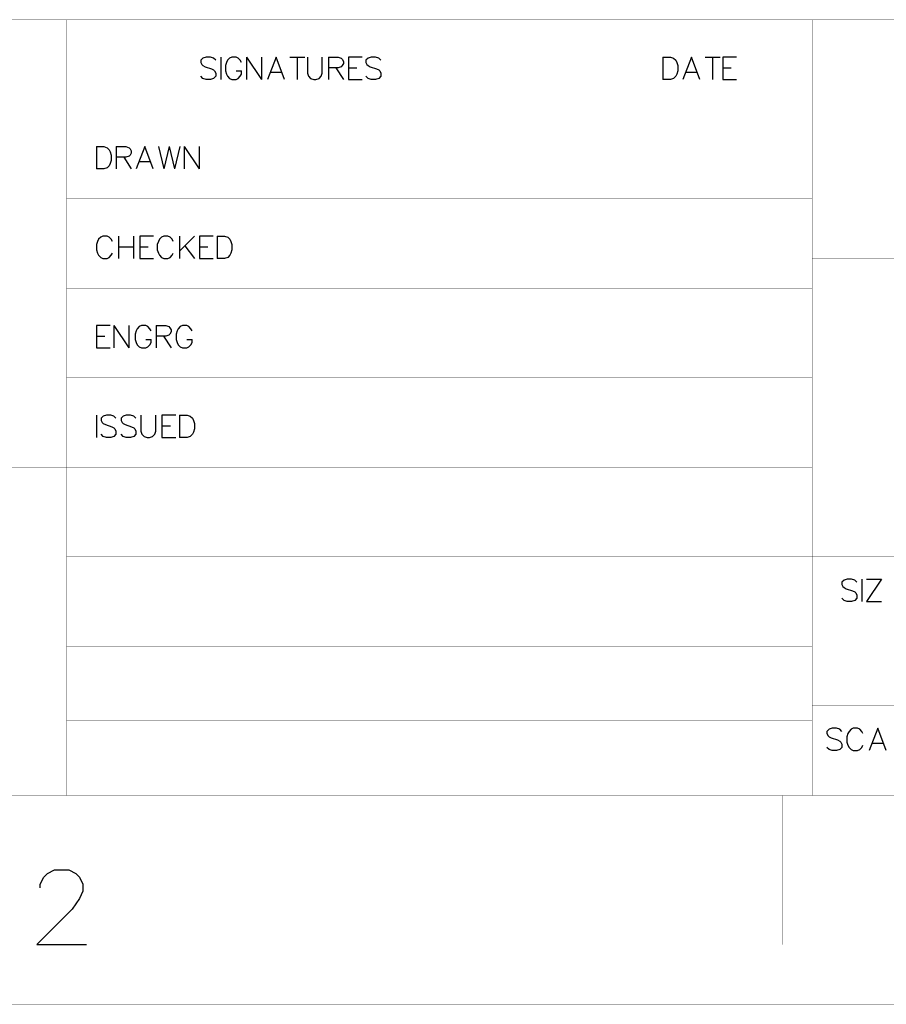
# Model space of a CAD drawing. Header units: millimetres. Extents: x 0 to 559, y 0 to 433.
# Tile 42 of 65: x 352 to 426, y 1 to 85. Entities that reach past the tile are written whole.
import ezdxf

# ---------------------------------------------------------------- set-up
doc = ezdxf.new("R2010")
doc.units = ezdxf.units.MM
doc.layers.add('KeepOutLayer', color=6, linetype='Continuous')

msp = doc.modelspace()

# ---------------------------------------------------------------- linework, layer by layer
at = {"layer": 'KeepOutLayer'}
for p, q in [((367.694, 81.519), (367.512, 81.337)), ((367.694, 81.519), (367.512, 81.337)), ((367.512, 81.337), (367.512, 81.156)), ((367.512, 81.337), (367.512, 81.156)), ((367.966, 81.61), (367.694, 81.519)), ((367.966, 81.61), (367.694, 81.519)), ((368.329, 81.61), (367.966, 81.61)), ((368.329, 81.61), (367.966, 81.61)), ((368.601, 81.519), (368.329, 81.61)), ((368.601, 81.519), (368.329, 81.61)), ((368.782, 81.337), (368.601, 81.519)), ((368.782, 81.337), (368.601, 81.519)), ((369.208, 81.61), (369.208, 79.705)), ((369.208, 81.61), (369.208, 79.705)), ((369.789, 81.337), (369.698, 81.156)), ((369.789, 81.337), (369.698, 81.156)), ((369.97, 81.519), (369.789, 81.337)), ((369.97, 81.519), (369.789, 81.337)), ((370.152, 81.61), (369.97, 81.519)), ((370.152, 81.61), (369.97, 81.519)), ((370.514, 81.61), (370.152, 81.61)), ((370.514, 81.61), (370.152, 81.61)), ((370.696, 81.519), (370.514, 81.61)), ((370.696, 81.519), (370.514, 81.61)), ((370.877, 81.337), (370.696, 81.519)), ((370.877, 81.337), (370.696, 81.519)), ((370.968, 81.156), (370.877, 81.337)), ((370.968, 81.156), (370.877, 81.337)), ((371.403, 81.61), (371.403, 79.705)), ((371.403, 81.61), (372.673, 79.705)), ((371.403, 81.61), (371.403, 79.705)), ((371.403, 81.61), (372.673, 79.705)), ((372.673, 81.61), (372.673, 79.705)), ((372.673, 81.61), (372.673, 79.705)), ((373.924, 81.61), (373.199, 79.705)), ((373.924, 81.61), (373.199, 79.705)), ((374.65, 79.705), (373.924, 81.61)), ((374.65, 79.705), (373.924, 81.61)), ((375.094, 81.61), (376.364, 81.61)), ((375.094, 81.61), (376.364, 81.61)), ((375.729, 81.61), (375.729, 79.705)), ((375.729, 81.61), (375.729, 79.705)), ((376.591, 81.61), (376.591, 80.249)), ((376.591, 81.61), (376.591, 80.249)), ((377.861, 80.249), (377.861, 81.61)), ((377.861, 80.249), (377.861, 81.61)), ((378.387, 81.61), (378.387, 79.705)), ((378.387, 81.61), (379.203, 81.61)), ((378.387, 81.61), (378.387, 79.705)), ((378.387, 81.61), (379.203, 81.61)), ((379.203, 81.61), (379.475, 81.519)), ((379.203, 81.61), (379.475, 81.519)), ((379.475, 81.519), (379.566, 81.428)), ((379.475, 81.519), (379.566, 81.428)), ((379.566, 81.428), (379.656, 81.247)), ((379.566, 81.428), (379.656, 81.247)), ((381.262, 81.61), (380.083, 81.61)), ((380.083, 81.61), (380.083, 79.705)), ((381.262, 81.61), (380.083, 81.61)), ((380.083, 81.61), (380.083, 79.705)), ((381.761, 81.519), (381.579, 81.337)), ((381.761, 81.519), (381.579, 81.337)), ((381.579, 81.337), (381.579, 81.156)), ((381.579, 81.337), (381.579, 81.156)), ((382.033, 81.61), (381.761, 81.519)), ((382.033, 81.61), (381.761, 81.519)), ((382.395, 81.61), (382.033, 81.61)), ((382.395, 81.61), (382.033, 81.61)), ((382.667, 81.519), (382.395, 81.61)), ((382.667, 81.519), (382.395, 81.61)), ((382.849, 81.337), (382.667, 81.519)), ((382.849, 81.337), (382.667, 81.519)), ((406.882, 81.61), (406.882, 79.705)), ((406.882, 81.61), (407.517, 81.61)), ((406.882, 81.61), (406.882, 79.705)), ((406.882, 81.61), (407.517, 81.61)), ((407.517, 81.61), (407.789, 81.519)), ((407.517, 81.61), (407.789, 81.519)), ((407.789, 81.519), (407.971, 81.337)), ((407.789, 81.519), (407.971, 81.337)), ((407.971, 81.337), (408.061, 81.156)), ((407.971, 81.337), (408.061, 81.156)), ((409.304, 81.61), (408.578, 79.705)), ((409.304, 81.61), (408.578, 79.705)), ((410.029, 79.705), (409.304, 81.61)), ((410.029, 79.705), (409.304, 81.61)), ((410.474, 81.61), (411.744, 81.61)), ((410.474, 81.61), (411.744, 81.61)), ((411.109, 81.61), (411.109, 79.705)), ((411.109, 81.61), (411.109, 79.705)), ((413.149, 81.61), (411.97, 81.61)), ((411.97, 81.61), (411.97, 79.705)), ((413.149, 81.61), (411.97, 81.61)), ((411.97, 81.61), (411.97, 79.705)), ((367.512, 81.156), (367.603, 80.975)), ((367.512, 81.156), (367.603, 80.975)), ((367.603, 80.975), (367.694, 80.884)), ((367.603, 80.975), (367.694, 80.884)), ((367.694, 80.884), (367.875, 80.793)), ((367.694, 80.884), (367.875, 80.793)), ((367.875, 80.793), (368.419, 80.612)), ((367.875, 80.793), (368.419, 80.612)), ((368.419, 80.612), (368.601, 80.521)), ((368.419, 80.612), (368.601, 80.521)), ((368.601, 80.521), (368.691, 80.431)), ((368.601, 80.521), (368.691, 80.431)), ((369.698, 81.156), (369.607, 80.884)), ((369.698, 81.156), (369.607, 80.884)), ((369.607, 80.884), (369.607, 80.431)), ((369.607, 80.884), (369.607, 80.431)), ((379.203, 80.703), (378.387, 80.703)), ((379.203, 80.703), (378.387, 80.703)), ((379.022, 80.703), (379.656, 79.705)), ((379.022, 80.703), (379.656, 79.705)), ((379.475, 80.793), (379.203, 80.703)), ((379.475, 80.793), (379.203, 80.703)), ((379.566, 80.884), (379.475, 80.793)), ((379.566, 80.884), (379.475, 80.793)), ((379.656, 81.065), (379.566, 80.884)), ((379.656, 81.065), (379.566, 80.884)), ((379.656, 81.247), (379.656, 81.065)), ((379.656, 81.247), (379.656, 81.065)), ((380.083, 80.703), (380.808, 80.703)), ((380.083, 80.703), (380.808, 80.703)), ((381.579, 81.156), (381.67, 80.975)), ((381.579, 81.156), (381.67, 80.975)), ((381.67, 80.975), (381.761, 80.884)), ((381.67, 80.975), (381.761, 80.884)), ((381.761, 80.884), (381.942, 80.793)), ((381.761, 80.884), (381.942, 80.793)), ((381.942, 80.793), (382.486, 80.612)), ((381.942, 80.793), (382.486, 80.612)), ((382.486, 80.612), (382.667, 80.521)), ((382.486, 80.612), (382.667, 80.521)), ((382.667, 80.521), (382.758, 80.431)), ((382.667, 80.521), (382.758, 80.431)), ((408.061, 81.156), (408.152, 80.884)), ((408.061, 81.156), (408.152, 80.884)), ((408.152, 80.884), (408.152, 80.431)), ((408.152, 80.884), (408.152, 80.431)), ((411.97, 80.703), (412.696, 80.703)), ((411.97, 80.703), (412.696, 80.703)), ((367.694, 79.796), (367.512, 79.977)), ((367.694, 79.796), (367.512, 79.977)), ((367.966, 79.705), (367.694, 79.796)), ((367.966, 79.705), (367.694, 79.796)), ((368.329, 79.705), (367.966, 79.705)), ((368.329, 79.705), (367.966, 79.705)), ((368.601, 79.796), (368.329, 79.705)), ((368.601, 79.796), (368.329, 79.705)), ((368.782, 79.977), (368.601, 79.796)), ((368.782, 79.977), (368.601, 79.796)), ((368.691, 80.431), (368.782, 80.249)), ((368.691, 80.431), (368.782, 80.249)), ((368.782, 80.249), (368.782, 79.977)), ((368.782, 80.249), (368.782, 79.977)), ((369.607, 80.431), (369.698, 80.158)), ((369.607, 80.431), (369.698, 80.158)), ((369.698, 80.158), (369.789, 79.977)), ((369.698, 80.158), (369.789, 79.977)), ((369.789, 79.977), (369.97, 79.796)), ((369.789, 79.977), (369.97, 79.796)), ((369.97, 79.796), (370.152, 79.705)), ((369.97, 79.796), (370.152, 79.705)), ((370.152, 79.705), (370.514, 79.705)), ((370.152, 79.705), (370.514, 79.705)), ((370.514, 80.431), (370.968, 80.431)), ((370.514, 80.431), (370.968, 80.431)), ((370.514, 79.705), (370.696, 79.796)), ((370.514, 79.705), (370.696, 79.796)), ((370.696, 79.796), (370.877, 79.977)), ((370.696, 79.796), (370.877, 79.977)), ((370.877, 79.977), (370.968, 80.158)), ((370.877, 79.977), (370.968, 80.158)), ((370.968, 80.158), (370.968, 80.431)), ((370.968, 80.158), (370.968, 80.431)), ((373.471, 80.34), (374.378, 80.34)), ((373.471, 80.34), (374.378, 80.34)), ((376.591, 80.249), (376.682, 79.977)), ((376.591, 80.249), (376.682, 79.977)), ((376.682, 79.977), (376.863, 79.796)), ((376.682, 79.977), (376.863, 79.796)), ((376.863, 79.796), (377.135, 79.705)), ((376.863, 79.796), (377.135, 79.705)), ((377.135, 79.705), (377.316, 79.705)), ((377.135, 79.705), (377.316, 79.705)), ((377.316, 79.705), (377.589, 79.796)), ((377.316, 79.705), (377.589, 79.796)), ((377.589, 79.796), (377.77, 79.977)), ((377.589, 79.796), (377.77, 79.977)), ((377.77, 79.977), (377.861, 80.249)), ((377.77, 79.977), (377.861, 80.249)), ((380.083, 79.705), (381.262, 79.705)), ((380.083, 79.705), (381.262, 79.705)), ((381.761, 79.796), (381.579, 79.977)), ((381.761, 79.796), (381.579, 79.977)), ((382.033, 79.705), (381.761, 79.796)), ((382.033, 79.705), (381.761, 79.796)), ((382.395, 79.705), (382.033, 79.705)), ((382.395, 79.705), (382.033, 79.705)), ((382.667, 79.796), (382.395, 79.705)), ((382.667, 79.796), (382.395, 79.705)), ((382.849, 79.977), (382.667, 79.796)), ((382.849, 79.977), (382.667, 79.796)), ((382.758, 80.431), (382.849, 80.249)), ((382.758, 80.431), (382.849, 80.249)), ((382.849, 80.249), (382.849, 79.977)), ((382.849, 80.249), (382.849, 79.977)), ((407.517, 79.705), (406.882, 79.705)), ((407.517, 79.705), (406.882, 79.705)), ((407.789, 79.796), (407.517, 79.705)), ((407.789, 79.796), (407.517, 79.705)), ((407.971, 79.977), (407.789, 79.796)), ((407.971, 79.977), (407.789, 79.796)), ((408.061, 80.158), (407.971, 79.977)), ((408.061, 80.158), (407.971, 79.977)), ((408.152, 80.431), (408.061, 80.158)), ((408.152, 80.431), (408.061, 80.158)), ((408.85, 80.34), (409.757, 80.34)), ((408.85, 80.34), (409.757, 80.34)), ((411.97, 79.705), (413.149, 79.705)), ((411.97, 79.705), (413.149, 79.705)), ((358.622, 73.99), (358.622, 72.085)), ((358.622, 73.99), (359.257, 73.99)), ((358.622, 73.99), (358.622, 72.085)), ((358.622, 73.99), (359.257, 73.99)), ((359.257, 73.99), (359.529, 73.899)), ((359.257, 73.99), (359.529, 73.899)), ((359.529, 73.899), (359.711, 73.717)), ((359.529, 73.899), (359.711, 73.717)), ((360.318, 73.99), (360.318, 72.085)), ((360.318, 73.99), (361.135, 73.99)), ((360.318, 73.99), (360.318, 72.085)), ((360.318, 73.99), (361.135, 73.99)), ((361.135, 73.99), (361.407, 73.899)), ((361.135, 73.99), (361.407, 73.899)), ((361.407, 73.899), (361.497, 73.808)), ((361.407, 73.899), (361.497, 73.808)), ((361.497, 73.808), (361.588, 73.627)), ((361.497, 73.808), (361.588, 73.627)), ((362.74, 73.99), (362.014, 72.085)), ((362.74, 73.99), (362.014, 72.085)), ((363.465, 72.085), (362.74, 73.99)), ((363.465, 72.085), (362.74, 73.99)), ((363.91, 73.99), (364.363, 72.085)), ((363.91, 73.99), (364.363, 72.085)), ((364.817, 73.99), (364.363, 72.085)), ((364.817, 73.99), (364.363, 72.085)), ((364.817, 73.99), (365.27, 72.085)), ((364.817, 73.99), (365.27, 72.085)), ((365.724, 73.99), (365.27, 72.085)), ((365.724, 73.99), (365.27, 72.085)), ((366.105, 73.99), (366.105, 72.085)), ((366.105, 73.99), (367.374, 72.085)), ((366.105, 73.99), (366.105, 72.085)), ((366.105, 73.99), (367.374, 72.085)), ((367.374, 73.99), (367.374, 72.085)), ((367.374, 73.99), (367.374, 72.085)), ((359.711, 73.717), (359.801, 73.536)), ((359.711, 73.717), (359.801, 73.536)), ((359.801, 73.536), (359.892, 73.264)), ((359.801, 73.536), (359.892, 73.264)), ((359.892, 73.264), (359.892, 72.811)), ((359.892, 73.264), (359.892, 72.811)), ((361.135, 73.083), (360.318, 73.083)), ((361.135, 73.083), (360.318, 73.083)), ((360.953, 73.083), (361.588, 72.085)), ((360.953, 73.083), (361.588, 72.085)), ((361.407, 73.173), (361.135, 73.083)), ((361.407, 73.173), (361.135, 73.083)), ((361.497, 73.264), (361.407, 73.173)), ((361.497, 73.264), (361.407, 73.173)), ((361.588, 73.445), (361.497, 73.264)), ((361.588, 73.445), (361.497, 73.264)), ((361.588, 73.627), (361.588, 73.445)), ((361.588, 73.627), (361.588, 73.445)), ((359.529, 72.176), (359.257, 72.085)), ((359.529, 72.176), (359.257, 72.085)), ((359.711, 72.357), (359.529, 72.176)), ((359.711, 72.357), (359.529, 72.176)), ((359.801, 72.538), (359.711, 72.357)), ((359.801, 72.538), (359.711, 72.357)), ((359.892, 72.811), (359.801, 72.538)), ((359.892, 72.811), (359.801, 72.538)), ((362.286, 72.72), (363.193, 72.72)), ((362.286, 72.72), (363.193, 72.72)), ((359.257, 72.085), (358.622, 72.085)), ((359.257, 72.085), (358.622, 72.085)), ((358.985, 66.279), (358.804, 66.097)), ((358.985, 66.279), (358.804, 66.097)), ((359.167, 66.37), (358.985, 66.279)), ((359.167, 66.37), (358.985, 66.279)), ((359.529, 66.37), (359.167, 66.37)), ((359.529, 66.37), (359.167, 66.37)), ((359.711, 66.279), (359.529, 66.37)), ((359.711, 66.279), (359.529, 66.37)), ((359.892, 66.097), (359.711, 66.279)), ((359.892, 66.097), (359.711, 66.279)), ((360.518, 66.37), (360.518, 64.465)), ((360.518, 66.37), (360.518, 64.465)), ((361.788, 66.37), (361.788, 64.465)), ((361.788, 66.37), (361.788, 64.465)), ((363.493, 66.37), (362.314, 66.37)), ((362.314, 66.37), (362.314, 64.465)), ((363.493, 66.37), (362.314, 66.37)), ((362.314, 66.37), (362.314, 64.465)), ((364.173, 66.279), (363.991, 66.097)), ((364.173, 66.279), (363.991, 66.097)), ((364.354, 66.37), (364.173, 66.279)), ((364.354, 66.37), (364.173, 66.279)), ((364.717, 66.37), (364.354, 66.37)), ((364.717, 66.37), (364.354, 66.37)), ((364.898, 66.279), (364.717, 66.37)), ((364.898, 66.279), (364.717, 66.37)), ((365.08, 66.097), (364.898, 66.279)), ((365.08, 66.097), (364.898, 66.279)), ((365.706, 66.37), (365.706, 64.465)), ((366.975, 66.37), (365.706, 65.1)), ((365.706, 66.37), (365.706, 64.465)), ((366.975, 66.37), (365.706, 65.1)), ((368.581, 66.37), (367.402, 66.37)), ((367.402, 66.37), (367.402, 64.465)), ((368.581, 66.37), (367.402, 66.37)), ((367.402, 66.37), (367.402, 64.465)), ((368.898, 66.37), (368.898, 64.465)), ((368.898, 66.37), (369.533, 66.37)), ((368.898, 66.37), (368.898, 64.465)), ((368.898, 66.37), (369.533, 66.37)), ((369.533, 66.37), (369.805, 66.279)), ((369.533, 66.37), (369.805, 66.279)), ((369.805, 66.279), (369.986, 66.097)), ((369.805, 66.279), (369.986, 66.097)), ((358.713, 65.916), (358.622, 65.644)), ((358.713, 65.916), (358.622, 65.644)), ((358.622, 65.644), (358.622, 65.191)), ((358.622, 65.644), (358.622, 65.191)), ((358.804, 66.097), (358.713, 65.916)), ((358.804, 66.097), (358.713, 65.916)), ((359.983, 65.916), (359.892, 66.097)), ((359.983, 65.916), (359.892, 66.097)), ((360.518, 65.463), (361.788, 65.463)), ((360.518, 65.463), (361.788, 65.463)), ((362.314, 65.463), (363.039, 65.463)), ((362.314, 65.463), (363.039, 65.463)), ((363.901, 65.916), (363.81, 65.644)), ((363.901, 65.916), (363.81, 65.644)), ((363.81, 65.644), (363.81, 65.191)), ((363.81, 65.644), (363.81, 65.191)), ((363.991, 66.097), (363.901, 65.916)), ((363.991, 66.097), (363.901, 65.916)), ((365.171, 65.916), (365.08, 66.097)), ((365.171, 65.916), (365.08, 66.097)), ((366.159, 65.553), (366.975, 64.465)), ((366.159, 65.553), (366.975, 64.465)), ((367.402, 65.463), (368.127, 65.463)), ((367.402, 65.463), (368.127, 65.463)), ((369.986, 66.097), (370.077, 65.916)), ((369.986, 66.097), (370.077, 65.916)), ((370.077, 65.916), (370.168, 65.644)), ((370.077, 65.916), (370.168, 65.644)), ((370.168, 65.644), (370.168, 65.191)), ((370.168, 65.644), (370.168, 65.191)), ((358.622, 65.191), (358.713, 64.918)), ((358.622, 65.191), (358.713, 64.918)), ((358.713, 64.918), (358.804, 64.737)), ((358.713, 64.918), (358.804, 64.737)), ((358.804, 64.737), (358.985, 64.556)), ((358.804, 64.737), (358.985, 64.556)), ((359.711, 64.556), (359.892, 64.737)), ((359.711, 64.556), (359.892, 64.737)), ((359.892, 64.737), (359.983, 64.918)), ((359.892, 64.737), (359.983, 64.918)), ((363.81, 65.191), (363.901, 64.918)), ((363.81, 65.191), (363.901, 64.918)), ((363.901, 64.918), (363.991, 64.737)), ((363.901, 64.918), (363.991, 64.737)), ((363.991, 64.737), (364.173, 64.556)), ((363.991, 64.737), (364.173, 64.556)), ((364.898, 64.556), (365.08, 64.737)), ((364.898, 64.556), (365.08, 64.737)), ((365.08, 64.737), (365.171, 64.918)), ((365.08, 64.737), (365.171, 64.918)), ((369.986, 64.737), (369.805, 64.556)), ((369.986, 64.737), (369.805, 64.556)), ((370.077, 64.918), (369.986, 64.737)), ((370.077, 64.918), (369.986, 64.737)), ((370.168, 65.191), (370.077, 64.918)), ((370.168, 65.191), (370.077, 64.918)), ((358.985, 64.556), (359.167, 64.465)), ((358.985, 64.556), (359.167, 64.465)), ((359.167, 64.465), (359.529, 64.465)), ((359.167, 64.465), (359.529, 64.465)), ((359.529, 64.465), (359.711, 64.556)), ((359.529, 64.465), (359.711, 64.556)), ((362.314, 64.465), (363.493, 64.465)), ((362.314, 64.465), (363.493, 64.465)), ((364.173, 64.556), (364.354, 64.465)), ((364.173, 64.556), (364.354, 64.465)), ((364.354, 64.465), (364.717, 64.465)), ((364.354, 64.465), (364.717, 64.465)), ((364.717, 64.465), (364.898, 64.556)), ((364.717, 64.465), (364.898, 64.556)), ((367.402, 64.465), (368.581, 64.465)), ((367.402, 64.465), (368.581, 64.465)), ((369.533, 64.465), (368.898, 64.465)), ((369.533, 64.465), (368.898, 64.465)), ((369.805, 64.556), (369.533, 64.465)), ((369.805, 64.556), (369.533, 64.465)), ((359.801, 58.75), (358.622, 58.75)), ((358.622, 58.75), (358.622, 56.845)), ((359.801, 58.75), (358.622, 58.75)), ((358.622, 58.75), (358.622, 56.845)), ((360.119, 58.75), (360.119, 56.845)), ((360.119, 58.75), (361.389, 56.845)), ((360.119, 58.75), (360.119, 56.845)), ((360.119, 58.75), (361.389, 56.845)), ((361.389, 58.75), (361.389, 56.845)), ((361.389, 58.75), (361.389, 56.845)), ((362.459, 58.75), (362.277, 58.659)), ((362.459, 58.75), (362.277, 58.659)), ((362.822, 58.75), (362.459, 58.75)), ((362.822, 58.75), (362.459, 58.75)), ((363.003, 58.659), (362.822, 58.75)), ((363.003, 58.659), (362.822, 58.75)), ((363.71, 58.75), (363.71, 56.845)), ((363.71, 58.75), (364.527, 58.75)), ((363.71, 58.75), (363.71, 56.845)), ((363.71, 58.75), (364.527, 58.75)), ((364.527, 58.75), (364.799, 58.659)), ((364.527, 58.75), (364.799, 58.659)), ((365.95, 58.75), (365.769, 58.659)), ((365.95, 58.75), (365.769, 58.659)), ((366.313, 58.75), (365.95, 58.75)), ((366.313, 58.75), (365.95, 58.75)), ((366.495, 58.659), (366.313, 58.75)), ((366.495, 58.659), (366.313, 58.75)), ((362.005, 58.296), (361.915, 58.024)), ((362.005, 58.296), (361.915, 58.024)), ((361.915, 58.024), (361.915, 57.571)), ((361.915, 58.024), (361.915, 57.571)), ((362.096, 58.477), (362.005, 58.296)), ((362.096, 58.477), (362.005, 58.296)), ((362.277, 58.659), (362.096, 58.477)), ((362.277, 58.659), (362.096, 58.477)), ((363.184, 58.477), (363.003, 58.659)), ((363.184, 58.477), (363.003, 58.659)), ((363.275, 58.296), (363.184, 58.477)), ((363.275, 58.296), (363.184, 58.477)), ((364.799, 57.933), (364.527, 57.843)), ((364.799, 57.933), (364.527, 57.843)), ((364.799, 58.659), (364.889, 58.568)), ((364.799, 58.659), (364.889, 58.568)), ((364.889, 58.024), (364.799, 57.933)), ((364.889, 58.024), (364.799, 57.933)), ((364.889, 58.568), (364.98, 58.387)), ((364.889, 58.568), (364.98, 58.387)), ((364.98, 58.205), (364.889, 58.024)), ((364.98, 58.205), (364.889, 58.024)), ((364.98, 58.387), (364.98, 58.205)), ((364.98, 58.387), (364.98, 58.205)), ((365.497, 58.296), (365.406, 58.024)), ((365.497, 58.296), (365.406, 58.024)), ((365.406, 58.024), (365.406, 57.571)), ((365.406, 58.024), (365.406, 57.571)), ((365.588, 58.477), (365.497, 58.296)), ((365.588, 58.477), (365.497, 58.296)), ((365.769, 58.659), (365.588, 58.477)), ((365.769, 58.659), (365.588, 58.477)), ((366.676, 58.477), (366.495, 58.659)), ((366.676, 58.477), (366.495, 58.659)), ((366.767, 58.296), (366.676, 58.477)), ((366.767, 58.296), (366.676, 58.477)), ((358.622, 57.843), (359.348, 57.843)), ((358.622, 57.843), (359.348, 57.843)), ((361.915, 57.571), (362.005, 57.298)), ((361.915, 57.571), (362.005, 57.298)), ((362.005, 57.298), (362.096, 57.117)), ((362.005, 57.298), (362.096, 57.117)), ((362.096, 57.117), (362.277, 56.936)), ((362.096, 57.117), (362.277, 56.936)), ((362.822, 57.571), (363.275, 57.571)), ((362.822, 57.571), (363.275, 57.571)), ((363.003, 56.936), (363.184, 57.117)), ((363.003, 56.936), (363.184, 57.117)), ((363.184, 57.117), (363.275, 57.298)), ((363.184, 57.117), (363.275, 57.298)), ((363.275, 57.298), (363.275, 57.571)), ((363.275, 57.298), (363.275, 57.571)), ((364.527, 57.843), (363.71, 57.843)), ((364.527, 57.843), (363.71, 57.843)), ((364.345, 57.843), (364.98, 56.845)), ((364.345, 57.843), (364.98, 56.845)), ((365.406, 57.571), (365.497, 57.298)), ((365.406, 57.571), (365.497, 57.298)), ((365.497, 57.298), (365.588, 57.117)), ((365.497, 57.298), (365.588, 57.117)), ((365.588, 57.117), (365.769, 56.936)), ((365.588, 57.117), (365.769, 56.936)), ((366.313, 57.571), (366.767, 57.571)), ((366.313, 57.571), (366.767, 57.571)), ((366.495, 56.936), (366.676, 57.117)), ((366.495, 56.936), (366.676, 57.117)), ((366.676, 57.117), (366.767, 57.298)), ((366.676, 57.117), (366.767, 57.298)), ((366.767, 57.298), (366.767, 57.571)), ((366.767, 57.298), (366.767, 57.571)), ((358.622, 56.845), (359.801, 56.845)), ((358.622, 56.845), (359.801, 56.845)), ((362.277, 56.936), (362.459, 56.845)), ((362.277, 56.936), (362.459, 56.845)), ((362.459, 56.845), (362.822, 56.845)), ((362.459, 56.845), (362.822, 56.845)), ((362.822, 56.845), (363.003, 56.936)), ((362.822, 56.845), (363.003, 56.936)), ((365.769, 56.936), (365.95, 56.845)), ((365.769, 56.936), (365.95, 56.845)), ((365.95, 56.845), (366.313, 56.845)), ((365.95, 56.845), (366.313, 56.845)), ((366.313, 56.845), (366.495, 56.936)), ((366.313, 56.845), (366.495, 56.936)), ((358.622, 51.13), (358.622, 49.225)), ((358.622, 51.13), (358.622, 49.225)), ((359.203, 51.039), (359.021, 50.857)), ((359.203, 51.039), (359.021, 50.857)), ((359.021, 50.857), (359.021, 50.676)), ((359.021, 50.857), (359.021, 50.676)), ((359.021, 50.676), (359.112, 50.495)), ((359.021, 50.676), (359.112, 50.495)), ((359.112, 50.495), (359.203, 50.404)), ((359.112, 50.495), (359.203, 50.404)), ((359.475, 51.13), (359.203, 51.039)), ((359.475, 51.13), (359.203, 51.039)), ((359.203, 50.404), (359.384, 50.313)), ((359.203, 50.404), (359.384, 50.313)), ((359.384, 50.313), (359.928, 50.132)), ((359.384, 50.313), (359.928, 50.132)), ((359.838, 51.13), (359.475, 51.13)), ((359.838, 51.13), (359.475, 51.13)), ((360.11, 51.039), (359.838, 51.13)), ((360.11, 51.039), (359.838, 51.13)), ((360.291, 50.857), (360.11, 51.039)), ((360.291, 50.857), (360.11, 51.039)), ((360.899, 51.039), (360.717, 50.857)), ((360.899, 51.039), (360.717, 50.857)), ((360.717, 50.857), (360.717, 50.676)), ((360.717, 50.857), (360.717, 50.676)), ((360.717, 50.676), (360.808, 50.495)), ((360.717, 50.676), (360.808, 50.495)), ((360.808, 50.495), (360.899, 50.404)), ((360.808, 50.495), (360.899, 50.404)), ((361.171, 51.13), (360.899, 51.039)), ((361.171, 51.13), (360.899, 51.039)), ((360.899, 50.404), (361.08, 50.313)), ((360.899, 50.404), (361.08, 50.313)), ((361.08, 50.313), (361.624, 50.132)), ((361.08, 50.313), (361.624, 50.132)), ((361.534, 51.13), (361.171, 51.13)), ((361.534, 51.13), (361.171, 51.13)), ((361.806, 51.039), (361.534, 51.13)), ((361.806, 51.039), (361.534, 51.13)), ((361.987, 50.857), (361.806, 51.039)), ((361.987, 50.857), (361.806, 51.039)), ((362.413, 51.13), (362.413, 49.769)), ((362.413, 51.13), (362.413, 49.769)), ((363.683, 49.769), (363.683, 51.13)), ((363.683, 49.769), (363.683, 51.13)), ((365.388, 51.13), (364.209, 51.13)), ((364.209, 51.13), (364.209, 49.225)), ((365.388, 51.13), (364.209, 51.13)), ((364.209, 51.13), (364.209, 49.225)), ((365.706, 51.13), (365.706, 49.225)), ((365.706, 51.13), (366.34, 51.13)), ((365.706, 51.13), (365.706, 49.225)), ((365.706, 51.13), (366.34, 51.13)), ((366.34, 51.13), (366.613, 51.039)), ((366.34, 51.13), (366.613, 51.039)), ((366.613, 51.039), (366.794, 50.857)), ((366.613, 51.039), (366.794, 50.857)), ((366.794, 50.857), (366.885, 50.676)), ((366.794, 50.857), (366.885, 50.676)), ((366.885, 50.676), (366.975, 50.404)), ((366.885, 50.676), (366.975, 50.404)), ((366.975, 50.404), (366.975, 49.951)), ((366.975, 50.404), (366.975, 49.951)), ((359.203, 49.316), (359.021, 49.497)), ((359.203, 49.316), (359.021, 49.497)), ((359.928, 50.132), (360.11, 50.041)), ((359.928, 50.132), (360.11, 50.041)), ((360.11, 50.041), (360.2, 49.951)), ((360.11, 50.041), (360.2, 49.951)), ((360.291, 49.497), (360.11, 49.316)), ((360.291, 49.497), (360.11, 49.316)), ((360.2, 49.951), (360.291, 49.769)), ((360.2, 49.951), (360.291, 49.769)), ((360.291, 49.769), (360.291, 49.497)), ((360.291, 49.769), (360.291, 49.497)), ((360.899, 49.316), (360.717, 49.497)), ((360.899, 49.316), (360.717, 49.497)), ((361.624, 50.132), (361.806, 50.041)), ((361.624, 50.132), (361.806, 50.041)), ((361.806, 50.041), (361.896, 49.951)), ((361.806, 50.041), (361.896, 49.951)), ((361.987, 49.497), (361.806, 49.316)), ((361.987, 49.497), (361.806, 49.316)), ((361.896, 49.951), (361.987, 49.769)), ((361.896, 49.951), (361.987, 49.769)), ((361.987, 49.769), (361.987, 49.497)), ((361.987, 49.769), (361.987, 49.497)), ((362.413, 49.769), (362.504, 49.497)), ((362.413, 49.769), (362.504, 49.497)), ((362.504, 49.497), (362.685, 49.316)), ((362.504, 49.497), (362.685, 49.316)), ((363.411, 49.316), (363.592, 49.497)), ((363.411, 49.316), (363.592, 49.497)), ((363.592, 49.497), (363.683, 49.769)), ((363.592, 49.497), (363.683, 49.769)), ((364.209, 50.223), (364.935, 50.223)), ((364.209, 50.223), (364.935, 50.223)), ((366.794, 49.497), (366.613, 49.316)), ((366.794, 49.497), (366.613, 49.316)), ((366.885, 49.678), (366.794, 49.497)), ((366.885, 49.678), (366.794, 49.497)), ((366.975, 49.951), (366.885, 49.678)), ((366.975, 49.951), (366.885, 49.678)), ((359.475, 49.225), (359.203, 49.316)), ((359.475, 49.225), (359.203, 49.316)), ((359.838, 49.225), (359.475, 49.225)), ((359.838, 49.225), (359.475, 49.225)), ((360.11, 49.316), (359.838, 49.225)), ((360.11, 49.316), (359.838, 49.225)), ((361.171, 49.225), (360.899, 49.316)), ((361.171, 49.225), (360.899, 49.316)), ((361.534, 49.225), (361.171, 49.225)), ((361.534, 49.225), (361.171, 49.225)), ((361.806, 49.316), (361.534, 49.225)), ((361.806, 49.316), (361.534, 49.225)), ((362.685, 49.316), (362.958, 49.225)), ((362.685, 49.316), (362.958, 49.225)), ((362.958, 49.225), (363.139, 49.225)), ((362.958, 49.225), (363.139, 49.225)), ((363.139, 49.225), (363.411, 49.316)), ((363.139, 49.225), (363.411, 49.316)), ((364.209, 49.225), (365.388, 49.225)), ((364.209, 49.225), (365.388, 49.225)), ((366.34, 49.225), (365.706, 49.225)), ((366.34, 49.225), (365.706, 49.225)), ((366.613, 49.316), (366.34, 49.225)), ((366.613, 49.316), (366.34, 49.225)), ((422.304, 37.069), (422.122, 36.887)), ((422.304, 37.069), (422.122, 36.887)), ((422.576, 37.16), (422.304, 37.069)), ((422.576, 37.16), (422.304, 37.069)), ((422.939, 37.16), (422.576, 37.16)), ((422.939, 37.16), (422.576, 37.16)), ((423.211, 37.069), (422.939, 37.16)), ((423.211, 37.069), (422.939, 37.16)), ((423.392, 36.887), (423.211, 37.069)), ((423.392, 36.887), (423.211, 37.069)), ((423.818, 37.16), (423.818, 35.255)), ((423.818, 37.16), (423.818, 35.255)), ((425.487, 37.16), (424.217, 35.255)), ((424.217, 37.16), (425.487, 37.16)), ((425.487, 37.16), (424.217, 35.255)), ((424.217, 37.16), (425.487, 37.16)), ((422.122, 36.887), (422.122, 36.706)), ((422.122, 36.887), (422.122, 36.706)), ((422.122, 36.706), (422.213, 36.525)), ((422.122, 36.706), (422.213, 36.525)), ((422.213, 36.525), (422.304, 36.434)), ((422.213, 36.525), (422.304, 36.434)), ((422.304, 36.434), (422.485, 36.343)), ((422.304, 36.434), (422.485, 36.343)), ((422.485, 36.343), (423.029, 36.162)), ((422.485, 36.343), (423.029, 36.162)), ((423.029, 36.162), (423.211, 36.071)), ((423.029, 36.162), (423.211, 36.071)), ((423.211, 36.071), (423.301, 35.981)), ((423.211, 36.071), (423.301, 35.981)), ((422.304, 35.346), (422.122, 35.527)), ((422.304, 35.346), (422.122, 35.527)), ((422.576, 35.255), (422.304, 35.346)), ((422.576, 35.255), (422.304, 35.346)), ((422.939, 35.255), (422.576, 35.255)), ((422.939, 35.255), (422.576, 35.255)), ((423.211, 35.346), (422.939, 35.255)), ((423.211, 35.346), (422.939, 35.255)), ((423.392, 35.527), (423.211, 35.346)), ((423.392, 35.527), (423.211, 35.346)), ((423.301, 35.981), (423.392, 35.799)), ((423.301, 35.981), (423.392, 35.799)), ((423.392, 35.799), (423.392, 35.527)), ((423.392, 35.799), (423.392, 35.527)), ((424.217, 35.255), (425.487, 35.255)), ((424.217, 35.255), (425.487, 35.255)), ((421.034, 24.369), (420.852, 24.187)), ((421.034, 24.369), (420.852, 24.187)), ((421.306, 24.46), (421.034, 24.369)), ((421.306, 24.46), (421.034, 24.369)), ((421.669, 24.46), (421.306, 24.46)), ((421.669, 24.46), (421.306, 24.46)), ((421.941, 24.369), (421.669, 24.46)), ((421.941, 24.369), (421.669, 24.46)), ((422.122, 24.187), (421.941, 24.369)), ((422.122, 24.187), (421.941, 24.369)), ((422.911, 24.369), (422.73, 24.187)), ((422.911, 24.369), (422.73, 24.187)), ((423.093, 24.46), (422.911, 24.369)), ((423.093, 24.46), (422.911, 24.369)), ((423.455, 24.46), (423.093, 24.46)), ((423.455, 24.46), (423.093, 24.46)), ((423.637, 24.369), (423.455, 24.46)), ((423.637, 24.369), (423.455, 24.46)), ((423.818, 24.187), (423.637, 24.369)), ((423.818, 24.187), (423.637, 24.369)), ((425.169, 24.46), (424.444, 22.555)), ((425.169, 24.46), (424.444, 22.555)), ((425.895, 22.555), (425.169, 24.46)), ((425.895, 22.555), (425.169, 24.46)), ((420.852, 24.187), (420.852, 24.006)), ((420.852, 24.187), (420.852, 24.006)), ((420.852, 24.006), (420.943, 23.825)), ((420.852, 24.006), (420.943, 23.825)), ((420.943, 23.825), (421.034, 23.734)), ((420.943, 23.825), (421.034, 23.734)), ((421.034, 23.734), (421.215, 23.643)), ((421.034, 23.734), (421.215, 23.643)), ((421.215, 23.643), (421.759, 23.462)), ((421.215, 23.643), (421.759, 23.462)), ((422.639, 24.006), (422.548, 23.734)), ((422.639, 24.006), (422.548, 23.734)), ((422.548, 23.734), (422.548, 23.281)), ((422.548, 23.734), (422.548, 23.281)), ((422.73, 24.187), (422.639, 24.006)), ((422.73, 24.187), (422.639, 24.006)), ((423.909, 24.006), (423.818, 24.187)), ((423.909, 24.006), (423.818, 24.187)), ((421.034, 22.646), (420.852, 22.827)), ((421.034, 22.646), (420.852, 22.827)), ((421.306, 22.555), (421.034, 22.646)), ((421.306, 22.555), (421.034, 22.646)), ((421.941, 22.646), (421.669, 22.555)), ((421.941, 22.646), (421.669, 22.555)), ((421.759, 23.462), (421.941, 23.371)), ((421.759, 23.462), (421.941, 23.371)), ((421.941, 23.371), (422.031, 23.281)), ((421.941, 23.371), (422.031, 23.281)), ((422.122, 22.827), (421.941, 22.646)), ((422.122, 22.827), (421.941, 22.646)), ((422.031, 23.281), (422.122, 23.099)), ((422.031, 23.281), (422.122, 23.099)), ((422.122, 23.099), (422.122, 22.827)), ((422.122, 23.099), (422.122, 22.827)), ((422.548, 23.281), (422.639, 23.008)), ((422.548, 23.281), (422.639, 23.008)), ((422.639, 23.008), (422.73, 22.827)), ((422.639, 23.008), (422.73, 22.827)), ((422.73, 22.827), (422.911, 22.646)), ((422.73, 22.827), (422.911, 22.646)), ((422.911, 22.646), (423.093, 22.555)), ((422.911, 22.646), (423.093, 22.555)), ((423.455, 22.555), (423.637, 22.646)), ((423.455, 22.555), (423.637, 22.646)), ((423.637, 22.646), (423.818, 22.827)), ((423.637, 22.646), (423.818, 22.827)), ((423.818, 22.827), (423.909, 23.008)), ((423.818, 22.827), (423.909, 23.008)), ((424.716, 23.19), (425.623, 23.19)), ((424.716, 23.19), (425.623, 23.19)), ((421.669, 22.555), (421.306, 22.555)), ((421.669, 22.555), (421.306, 22.555)), ((423.093, 22.555), (423.455, 22.555)), ((423.093, 22.555), (423.455, 22.555)), ((353.845, 11.184), (354.147, 11.789)), ((353.845, 11.184), (354.147, 11.789)), ((354.147, 11.789), (354.449, 12.091)), ((354.147, 11.789), (354.449, 12.091)), ((354.449, 12.091), (355.054, 12.394)), ((354.449, 12.091), (355.054, 12.394)), ((355.054, 12.394), (356.263, 12.394)), ((355.054, 12.394), (356.263, 12.394)), ((356.263, 12.394), (356.868, 12.091)), ((356.263, 12.394), (356.868, 12.091)), ((356.868, 12.091), (357.17, 11.789)), ((356.868, 12.091), (357.17, 11.789)), ((357.17, 11.789), (357.472, 11.184)), ((357.17, 11.789), (357.472, 11.184)), ((353.845, 10.882), (353.845, 11.184)), ((353.845, 10.882), (353.845, 11.184)), ((357.472, 11.184), (357.472, 10.58)), ((357.472, 11.184), (357.472, 10.58)), ((357.472, 10.58), (357.17, 9.975)), ((357.472, 10.58), (357.17, 9.975)), ((357.17, 9.975), (356.566, 9.068)), ((357.17, 9.975), (356.566, 9.068)), ((356.566, 9.068), (353.542, 6.045)), ((356.566, 9.068), (353.542, 6.045)), ((353.542, 6.045), (357.775, 6.045)), ((353.542, 6.045), (357.775, 6.045))]:
    msp.add_line(p, q, dxfattribs=at)
at = {"layer": 'KeepOutLayer', "const_width": 0.0254}
for points in [[(290.042, 84.785), (546.582, 84.785)], [(290.042, 84.785), (546.582, 84.785)], [(356.082, 74.625), (356.082, 84.785)], [(356.082, 74.625), (356.082, 84.785)], [(401.802, 49.225), (401.802, 84.785)], [(401.802, 49.225), (401.802, 84.785)], [(419.582, 18.745), (419.582, 84.785)], [(419.582, 18.745), (419.582, 84.785)], [(290.042, 77.165), (419.582, 77.165)], [(290.042, 77.165), (419.582, 77.165)], [(356.082, 49.225), (356.082, 74.625)], [(356.082, 49.225), (356.082, 74.625)], [(356.082, 69.545), (401.802, 69.545)], [(356.082, 69.545), (401.802, 69.545)], [(401.802, 69.545), (419.582, 69.545)], [(401.802, 69.545), (419.582, 69.545)], [(419.582, 64.465), (546.582, 64.465)], [(419.582, 64.465), (546.582, 64.465)], [(356.082, 61.925), (401.802, 61.925)], [(356.082, 61.925), (401.802, 61.925)], [(401.802, 61.925), (419.582, 61.925)], [(401.802, 61.925), (419.582, 61.925)], [(356.082, 54.305), (401.802, 54.305)], [(356.082, 54.305), (401.802, 54.305)], [(401.802, 54.305), (419.582, 54.305)], [(401.802, 54.305), (419.582, 54.305)], [(356.082, 46.685), (356.082, 49.225)], [(356.082, 46.685), (356.082, 49.225)], [(401.802, 46.685), (401.802, 49.225)], [(401.802, 46.685), (401.802, 49.225)], [(290.042, 46.685), (419.582, 46.685)], [(290.042, 46.685), (419.582, 46.685)], [(356.082, 18.745), (356.082, 46.685)], [(356.082, 18.745), (356.082, 46.685)], [(401.802, 31.445), (401.802, 46.685)], [(401.802, 31.445), (401.802, 46.685)], [(419.582, 44.145), (419.582, 46.685)], [(419.582, 44.145), (419.582, 46.685)], [(356.082, 39.065), (419.582, 39.065)], [(356.082, 39.065), (419.582, 39.065)], [(419.582, 39.065), (546.582, 39.065)], [(419.582, 39.065), (546.582, 39.065)], [(356.082, 31.445), (419.582, 31.445)], [(356.082, 31.445), (419.582, 31.445)], [(400.532, 31.445), (401.802, 31.445)], [(400.532, 31.445), (401.802, 31.445)], [(419.582, 26.365), (546.582, 26.365)], [(419.582, 26.365), (546.582, 26.365)], [(356.082, 25.095), (419.582, 25.095)], [(356.082, 25.095), (419.582, 25.095)], [(28.422, 18.745), (414.502, 18.745)], [(28.422, 18.745), (414.502, 18.745)], [(414.502, 18.745), (546.582, 18.745)], [(414.502, 18.745), (546.582, 18.745)], [(417.042, 6.045), (417.042, 18.745)], [(417.042, 6.045), (417.042, 18.745)], [(0.482, 0.965), (559.282, 0.965)], [(0.482, 0.965), (559.282, 0.965)]]:
    msp.add_lwpolyline(points, dxfattribs=at)
at = {"layer": 'KeepOutLayer', "const_width": 0.0127}
for points in [[(356.076, 84.785, 1), (356.089, 84.785, 1)], [(356.076, 84.785, 1), (356.089, 84.785, 1)], [(401.796, 84.785, 1), (401.809, 84.785, 1)], [(401.796, 84.785, 1), (401.809, 84.785, 1)], [(419.576, 84.785, 1), (419.589, 84.785, 1)], [(419.576, 84.785, 1), (419.589, 84.785, 1)], [(419.576, 77.165, 1), (419.589, 77.165, 1)], [(419.576, 77.165, 1), (419.589, 77.165, 1)], [(356.076, 74.625, 1), (356.089, 74.625, 1)], [(356.076, 74.625, 1), (356.089, 74.625, 1)], [(356.076, 74.625, 1), (356.089, 74.625, 1)], [(356.076, 74.625, 1), (356.089, 74.625, 1)], [(356.076, 69.545, 1), (356.089, 69.545, 1)], [(356.076, 69.545, 1), (356.089, 69.545, 1)], [(401.796, 69.545, 1), (401.809, 69.545, 1)], [(401.796, 69.545, 1), (401.809, 69.545, 1)], [(401.796, 69.545, 1), (401.809, 69.545, 1)], [(401.796, 69.545, 1), (401.809, 69.545, 1)], [(419.576, 69.545, 1), (419.589, 69.545, 1)], [(419.576, 69.545, 1), (419.589, 69.545, 1)], [(419.576, 64.465, 1), (419.589, 64.465, 1)], [(419.576, 64.465, 1), (419.589, 64.465, 1)], [(356.076, 61.925, 1), (356.089, 61.925, 1)], [(356.076, 61.925, 1), (356.089, 61.925, 1)], [(401.796, 61.925, 1), (401.809, 61.925, 1)], [(401.796, 61.925, 1), (401.809, 61.925, 1)], [(401.796, 61.925, 1), (401.809, 61.925, 1)], [(401.796, 61.925, 1), (401.809, 61.925, 1)], [(419.576, 61.925, 1), (419.589, 61.925, 1)], [(419.576, 61.925, 1), (419.589, 61.925, 1)], [(356.076, 54.305, 1), (356.089, 54.305, 1)], [(356.076, 54.305, 1), (356.089, 54.305, 1)], [(401.796, 54.305, 1), (401.809, 54.305, 1)], [(401.796, 54.305, 1), (401.809, 54.305, 1)], [(401.796, 54.305, 1), (401.809, 54.305, 1)], [(401.796, 54.305, 1), (401.809, 54.305, 1)], [(419.576, 54.305, 1), (419.589, 54.305, 1)], [(419.576, 54.305, 1), (419.589, 54.305, 1)], [(356.076, 49.225, 1), (356.089, 49.225, 1)], [(356.076, 49.225, 1), (356.089, 49.225, 1)], [(356.076, 49.225, 1), (356.089, 49.225, 1)], [(356.076, 49.225, 1), (356.089, 49.225, 1)], [(401.796, 49.225, 1), (401.809, 49.225, 1)], [(401.796, 49.225, 1), (401.809, 49.225, 1)], [(401.796, 49.225, 1), (401.809, 49.225, 1)], [(401.796, 49.225, 1), (401.809, 49.225, 1)], [(356.076, 46.685, 1), (356.089, 46.685, 1)], [(356.076, 46.685, 1), (356.089, 46.685, 1)], [(356.076, 46.685, 1), (356.089, 46.685, 1)], [(356.076, 46.685, 1), (356.089, 46.685, 1)], [(401.796, 46.685, 1), (401.809, 46.685, 1)], [(401.796, 46.685, 1), (401.809, 46.685, 1)], [(401.796, 46.685, 1), (401.809, 46.685, 1)], [(401.796, 46.685, 1), (401.809, 46.685, 1)], [(419.576, 46.685, 1), (419.589, 46.685, 1)], [(419.576, 46.685, 1), (419.589, 46.685, 1)], [(419.576, 46.685, 1), (419.589, 46.685, 1)], [(419.576, 46.685, 1), (419.589, 46.685, 1)], [(419.576, 44.145, 1), (419.589, 44.145, 1)], [(419.576, 44.145, 1), (419.589, 44.145, 1)], [(356.076, 39.065, 1), (356.089, 39.065, 1)], [(356.076, 39.065, 1), (356.089, 39.065, 1)], [(419.576, 39.065, 1), (419.589, 39.065, 1)], [(419.576, 39.065, 1), (419.589, 39.065, 1)], [(419.576, 39.065, 1), (419.589, 39.065, 1)], [(419.576, 39.065, 1), (419.589, 39.065, 1)], [(356.076, 31.445, 1), (356.089, 31.445, 1)], [(356.076, 31.445, 1), (356.089, 31.445, 1)], [(400.526, 31.445, 1), (400.539, 31.445, 1)], [(400.526, 31.445, 1), (400.539, 31.445, 1)], [(401.796, 31.445, 1), (401.809, 31.445, 1)], [(401.796, 31.445, 1), (401.809, 31.445, 1)], [(401.796, 31.445, 1), (401.809, 31.445, 1)], [(401.796, 31.445, 1), (401.809, 31.445, 1)], [(419.576, 31.445, 1), (419.589, 31.445, 1)], [(419.576, 31.445, 1), (419.589, 31.445, 1)], [(419.576, 26.365, 1), (419.589, 26.365, 1)], [(419.576, 26.365, 1), (419.589, 26.365, 1)], [(356.076, 25.095, 1), (356.089, 25.095, 1)], [(356.076, 25.095, 1), (356.089, 25.095, 1)], [(419.576, 25.095, 1), (419.589, 25.095, 1)], [(419.576, 25.095, 1), (419.589, 25.095, 1)], [(356.076, 18.745, 1), (356.089, 18.745, 1)], [(356.076, 18.745, 1), (356.089, 18.745, 1)], [(414.496, 18.745, 1), (414.509, 18.745, 1)], [(414.496, 18.745, 1), (414.509, 18.745, 1)], [(414.496, 18.745, 1), (414.509, 18.745, 1)], [(414.496, 18.745, 1), (414.509, 18.745, 1)], [(417.036, 18.745, 1), (417.049, 18.745, 1)], [(417.036, 18.745, 1), (417.049, 18.745, 1)], [(419.576, 18.745, 1), (419.589, 18.745, 1)], [(419.576, 18.745, 1), (419.589, 18.745, 1)], [(417.036, 6.045, 1), (417.049, 6.045, 1)], [(417.036, 6.045, 1), (417.049, 6.045, 1)]]:
    msp.add_lwpolyline(points, format="xyb", close=True, dxfattribs=at)

doc.saveas('drawing.dxf')
